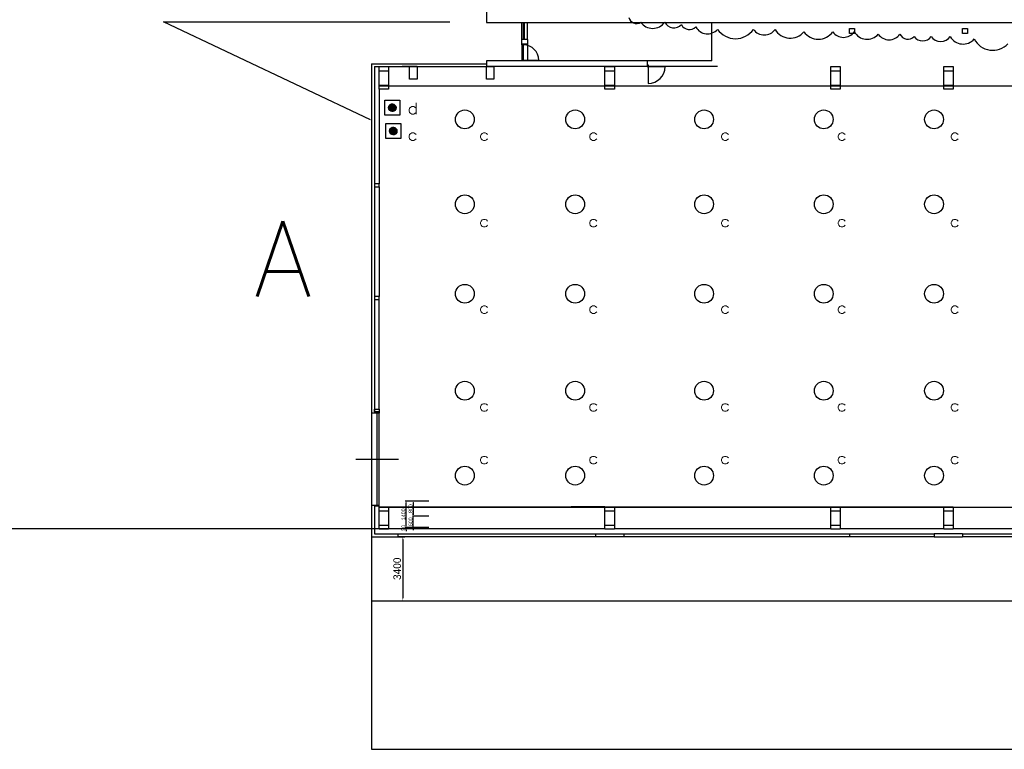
# Model space of a CAD drawing. Header units: millimetres. Extents: x -1190408159 to 361788912, y -2544212749 to 93633750.
# Tile 16 of 69: x -14647 to 37670, y 5324 to 44120. Entities that reach past the tile are written whole.
import ezdxf

# ---------------------------------------------------------------- set-up
doc = ezdxf.new("R2010")
doc.units = ezdxf.units.MM
doc.header["$PDSIZE"] = -1
doc.linetypes.add('DIVIDE', pattern=[31.75, 12.7, -6.35, 0, -6.35, 0, -6.35])
doc.linetypes.add('SPOJITÁ', pattern=[0])
for name, color, linetype in [('6-TEXT', 3, 'Continuous'), ('7-ČÍSLO-OBVODU', 3, 'Continuous'), ('A-SVĚTLA-1', 5, 'Continuous'), ('DT', 5, 'Continuous'), ('KCE_POHLED', 7, 'Continuous'), ('KÓTY', 7, 'Continuous'), ('NAD', 7, 'DIVIDE'), ('OA-TENKA', 7, 'Continuous'), ('OBVOD', 7, 'Continuous'), ('OTVORY', 1, 'Continuous'), ('rt_KOTY_50', 154, 'SPOJITÁ'), ('SKELET', 6, 'Continuous'), ('TECHNOLOGIE', 150, 'Continuous'), ('TEXT-OVLÁDÁNÍ', 3, 'Continuous')]:
    doc.layers.add(name, color=color, linetype=linetype)
doc.styles.add('ROMANS', font='romans.shx')
doc.styles.add('rt_Linde1', font='txt')
doc.dimstyles.new('Linde_100', dxfattribs={"dimscale": 100, "dimtxt": 4, "dimasz": 1.5, "dimexe": 1, "dimexo": 1, "dimgap": 1, "dimtad": 1, "dimtoh": 1, "dimrnd": 0.2, "dimzin": 9, "dimtxsty": 'rt_Linde1', "dimcen": 0, "dimazin": 2, "dimtfac": 1, "dimtix": 1, "dimtmove": 0, "dimatfit": 1, "dimfxl": 1, "dimfrac": 2, "dimtolj": 1, "dimtzin": 0, "dimarcsym": 0})
doc.dimstyles.new('Linde_50', dxfattribs={"dimscale": 50, "dimtxt": 4, "dimasz": 1.5, "dimexe": 1, "dimexo": 1, "dimgap": 1, "dimtad": 1, "dimtoh": 1, "dimrnd": 0.2, "dimzin": 9, "dimtxsty": 'rt_Linde1', "dimcen": 0, "dimazin": 2, "dimtfac": 1, "dimtix": 1, "dimtmove": 0, "dimatfit": 1, "dimfxl": 1, "dimfrac": 2, "dimtolj": 1, "dimtzin": 0, "dimarcsym": 0})

# ---------------------------------------------------------------- blocks, each defined once
blk = doc.blocks.new('*D1277')
at = {"layer": 'Defpoints', "color": 0, "linetype": 'ByBlock', "ltscale": 2, "transparency": 16777216}
for p in [(5889, 18524), (7136, 18524), (7136, 17124)]:
    blk.add_point(p, dxfattribs=at)
at = {"layer": 'rt_KOTY_50', "color": 0, "linetype": 'ByBlock', "lineweight": -2, "ltscale": 2, "transparency": 16777216}
for p, q in [((7086, 18524), (5839, 18524)), ((5889, 17199), (5889, 18449)), ((7086, 17124), (5839, 17124))]:
    blk.add_line(p, q, dxfattribs=at)
at = {"layer": 'rt_KOTY_50', "color": 0, "linetype": 'ByBlock', "ltscale": 2, "transparency": 16777216}
for points in [[(5877, 18449), (5902, 18449), (5889, 18524)], [(5877, 17199), (5902, 17199), (5889, 17124)]]:
    blk.add_solid(points, dxfattribs=at)
at = {"layer": 'rt_KOTY_50', "color": 0, "linetype": 'ByBlock', "ltscale": 2, "transparency": 16777216, "insert": (5739, 17824), "char_height": 200, "attachment_point": 5, "rotation": 90, "style": 'rt_Linde1'}
blk.add_mtext('\\A1;1400', dxfattribs=at)
blk = doc.blocks.new('*D1291')
at = {"layer": 'Defpoints', "color": 0, "linetype": 'ByBlock', "lineweight": 80, "ltscale": 2}
for p in [(-1157213, 17074), (5889, 17074), (7136, 17124)]:
    blk.add_point(p, dxfattribs=at)
at = {"layer": 'rt_KOTY_50', "color": 0, "linetype": 'ByBlock', "lineweight": -2, "ltscale": 2}
for p, q in [((5889, 17199), (5889, 17274)), ((-1157163, 17074), (5939, 17074)), ((7086, 17124), (5839, 17124)), ((5889, 17124), (5889, 17074)), ((5889, 16999), (5889, 16924))]:
    blk.add_line(p, q, dxfattribs=at)
at = {"layer": 'rt_KOTY_50', "color": 0, "linetype": 'ByBlock', "lineweight": 80, "ltscale": 2}
for points in [[(5877, 17199), (5902, 17199), (5889, 17124)], [(5877, 16999), (5902, 16999), (5889, 17074)]]:
    blk.add_solid(points, dxfattribs=at)
at = {"layer": 'rt_KOTY_50', "color": 0, "linetype": 'ByBlock', "ltscale": 2, "insert": (5739, 17099), "char_height": 200, "attachment_point": 5, "rotation": 90, "style": 'rt_Linde1'}
blk.add_mtext('\\A1;50', dxfattribs=at)
blk = doc.blocks.new('*D1278')
at = {"layer": 'Defpoints', "color": 0, "linetype": 'ByBlock', "ltscale": 2, "transparency": 16777216}
for p in [(7136, 18524), (6269, 17724), (7136, 17724)]:
    blk.add_point(p, dxfattribs=at)
at = {"layer": 'rt_KOTY_50', "color": 0, "linetype": 'ByBlock', "lineweight": -2, "ltscale": 2, "transparency": 16777216}
for p, q in [((7086, 18524), (6219, 18524)), ((6269, 18449), (6269, 17799)), ((7086, 17724), (6219, 17724))]:
    blk.add_line(p, q, dxfattribs=at)
at = {"layer": 'rt_KOTY_50', "color": 0, "linetype": 'ByBlock', "ltscale": 2, "transparency": 16777216}
for points in [[(6257, 18449), (6282, 18449), (6269, 18524)], [(6257, 17799), (6282, 17799), (6269, 17724)]]:
    blk.add_solid(points, dxfattribs=at)
at = {"layer": 'rt_KOTY_50', "color": 0, "linetype": 'ByBlock', "ltscale": 2, "transparency": 16777216, "insert": (6119, 18124), "char_height": 200, "attachment_point": 5, "rotation": 90, "style": 'rt_Linde1'}
blk.add_mtext('\\A1;800', dxfattribs=at)
blk = doc.blocks.new('*D1279')
at = {"layer": 'Defpoints', "color": 0, "linetype": 'ByBlock', "ltscale": 2, "transparency": 16777216}
for p in [(6269, 17724), (7136, 17724), (7136, 17124)]:
    blk.add_point(p, dxfattribs=at)
at = {"layer": 'rt_KOTY_50', "color": 0, "linetype": 'ByBlock', "lineweight": -2, "ltscale": 2, "transparency": 16777216}
for p, q in [((6269, 17799), (6269, 17874)), ((7086, 17724), (6219, 17724)), ((6269, 17124), (6269, 17724)), ((7086, 17124), (6219, 17124)), ((6269, 17049), (6269, 16974))]:
    blk.add_line(p, q, dxfattribs=at)
at = {"layer": 'rt_KOTY_50', "color": 0, "linetype": 'ByBlock', "ltscale": 2, "transparency": 16777216}
for points in [[(6257, 17799), (6282, 17799), (6269, 17724)], [(6257, 17049), (6282, 17049), (6269, 17124)]]:
    blk.add_solid(points, dxfattribs=at)
at = {"layer": 'rt_KOTY_50', "color": 0, "linetype": 'ByBlock', "ltscale": 2, "transparency": 16777216, "insert": (6119, 17424), "char_height": 200, "attachment_point": 5, "rotation": 90, "style": 'rt_Linde1'}
blk.add_mtext('\\A1;600', dxfattribs=at)
blk = doc.blocks.new('*D1292')
at = {"layer": 'Defpoints', "color": 0, "linetype": 'ByBlock', "ltscale": 2, "transparency": 16777216}
for p in [(4051, 16624), (4051, 13224), (5711, 13224)]:
    blk.add_point(p, dxfattribs=at)
at = {"layer": 'rt_KOTY_50', "color": 0, "linetype": 'ByBlock', "lineweight": -2, "ltscale": 2, "transparency": 16777216}
for p, q in [((4151, 16624), (5811, 16624)), ((5711, 16474), (5711, 13374)), ((4151, 13224), (5811, 13224))]:
    blk.add_line(p, q, dxfattribs=at)
at = {"layer": 'rt_KOTY_50', "color": 0, "linetype": 'ByBlock', "ltscale": 2, "transparency": 16777216}
for points in [[(5686, 16474), (5736, 16474), (5711, 16624)], [(5686, 13374), (5736, 13374), (5711, 13224)]]:
    blk.add_solid(points, dxfattribs=at)
at = {"layer": 'rt_KOTY_50', "color": 0, "linetype": 'ByBlock', "ltscale": 2, "transparency": 16777216, "insert": (5411, 14924), "char_height": 400, "attachment_point": 5, "rotation": 90, "style": 'rt_Linde1'}
blk.add_mtext('\\A1;3400', dxfattribs=at)
blk = doc.blocks.new('B_ZVTLAC')
at = {"layer": 'DT'}
for p, q in [((-100, 0), (-100, 200)), ((-100, 200), (100, 200)), ((-50, 97), (3, 150)), ((-50, 101), (-1, 150)), ((-50, 106), (-6, 150)), ((-49, 89), (11, 149)), ((-49, 93), (7, 149)), ((-49, 112), (-12, 149)), ((-48, 85), (15, 148)), ((-47, 82), (18, 147)), ((-47, 118), (-18, 147)), ((-45, 79), (21, 145)), ((-44, 76), (24, 144)), ((-42, 73), (27, 142)), ((-42, 128), (-28, 142)), ((-40, 71), (29, 140)), ((-38, 68), (32, 138)), ((-36, 66), (34, 136)), ((-34, 63), (37, 134)), ((-32, 61), (39, 132)), ((100, 200), (100, 0)), ((100, 0), (-100, 0)), ((-29, 59), (41, 129)), ((-26, 58), (42, 126)), ((-24, 56), (44, 124)), ((-21, 54), (46, 121)), ((-17, 53), (47, 117)), ((-14, 52), (48, 114)), ((-10, 51), (49, 110)), ((-7, 50), (50, 107)), ((-2, 50), (50, 102)), ((2, 50), (50, 98)), ((7, 50), (50, 93)), ((13, 52), (48, 87)), ((19, 54), (46, 81)), ((30, 60), (40, 70))]:
    blk.add_line(p, q, dxfattribs=at)
blk.add_circle((0, 100), 50, dxfattribs=at)

msp = doc.modelspace()

# ---------------------------------------------------------------- linework, layer by layer
at = {"layer": '6-TEXT'}
for p, q in [((4000, 38800), (-7000, 44000)), ((-7000, 44000), (8200, 44000))]:
    msp.add_line(p, q, dxfattribs=at)
at = {"layer": '7-ČÍSLO-OBVODU'}
msp.add_lwpolyline([(17713.128, 44241.60678, 0.52056705), (18350.72249, 43986.82172, 0.52056705), (19625.67252, 43986.82172, 0.52056705), (20518.20922, 43859.37477, 0.52056705), (21283.27482, 43731.98224, 0.52056705), (22430.75374, 43604.58971, 0.52056705), (24343.29826, 43604.58971, 0.52056705), (25490.77718, 43604.58971, 0.52056705), (27020.90837, 43477.14276, 0.52056705), (28550.92009, 43477.14276, 0.52056705), (29698.39901, 43477.14276, 0.52056705), (30973.46851, 43349.75023, 0.52056705), (32120.94743, 43349.75023, 0.52056705), (32886.01303, 43222.3577, 0.52056705), (33778.43026, 43222.3577, 0.52056705), (34798.55754, 43222.3577, 0.52056705), (36073.50758, 43094.96516, 0.52056705), (37858.58098, 42840.12568, 0.52056705)], format="xyb", dxfattribs=at)
at = {"layer": 'A-SVĚTLA-1'}
for centre in [(9007.12595, 38820.07876), (14867.04042, 38820.07876), (21718.43283, 38820.07876), (21718.43283, 38820.07876), (21718.43283, 38820.07876), (28077.19574, 38820.07876), (33937.11021, 38820.07876), (9007.12595, 34305.13055), (14867.04042, 34305.13055), (21718.43283, 34305.13055), (21718.43283, 34305.13055), (28077.19574, 34305.13055), (33937.11021, 34305.13055), (9007.12595, 29546.19349), (14867.04042, 29546.19349), (21718.43283, 29546.19349), (21718.43283, 29546.19349), (28077.19574, 29546.19349), (33937.11021, 29546.19349), (9007.12595, 24390.97339), (14867.04042, 24390.97339), (21718.43283, 24390.97339), (21718.43283, 24390.97339), (28077.19574, 24390.97339), (33937.11021, 24390.97339), (9007.12595, 19876.02518), (14867.04042, 19876.02518), (21718.43283, 19876.02518), (21718.43283, 19876.02518), (28077.19574, 19876.02518), (33937.11021, 19876.02518)]:
    msp.add_circle(centre, 500, dxfattribs=at)
at = {"layer": 'KCE_POHLED', "linetype": 'ByBlock'}
for p, q in [((4451.37506, 40423.90055), (4451.37506, 35383.90055)), ((4451.37506, 35233.90055), (4451.37506, 29398.90055)), ((4451.37506, 23413.90055), (4451.37506, 29248.90055)), ((4451.37506, 23243.90055), (4451.37506, 23263.90055)), ((4451.37506, 18223.90055), (4451.37506, 18243.90055)), ((4951.37506, 17073.90055), (16451.37506, 17073.90055)), ((16951.37506, 17073.90055), (28451.37506, 17073.90055)), ((28951.37506, 17073.90055), (34451.37506, 17073.90055)), ((34951.37506, 17073.90055), (46451.37506, 17073.90055))]:
    msp.add_line(p, q, dxfattribs=at)
at = {"layer": 'KÓTY', "color": 0, "linetype": 'ByBlock', "ltscale": 2}
for p, q in [((10150.52624, 41923.90055), (10151.37506, 41623.90055)), ((4051.37506, 16623.90055), (4051.37506, 5323.90055)), ((4051.37506, 5323.90055), (188713.36955, 5323.90055))]:
    msp.add_line(p, q, dxfattribs=at)
at = {"layer": 'KÓTY', "linetype": 'ByBlock', "ltscale": 2}
for p, q in [((4051.37506, 41773.90055), (10150.95065, 41773.90055)), ((4201.37506, 41623.90055), (10151.37506, 41623.90055)), ((6473.52306, 41623.90055), (6416.16652, 41623.90055)), ((6473.52306, 41623.90055), (6473.52306, 41523.90055))]:
    msp.add_line(p, q, dxfattribs=at)
at = {"layer": 'KÓTY', "color": 1, "linetype": 'ByBlock', "ltscale": 2}
for p, q in [((4051.37506, 16623.90055), (4051.37506, 13223.90055)), ((4051.37506, 13223.90055), (162659.70548, 13223.90055))]:
    msp.add_line(p, q, dxfattribs=at)
at = {"layer": 'NAD', "linetype": 'ByBlock'}
for p, q in [((12331.37506, 42823.90055), (12331.37506, 41923.90055)), ((4051.37506, 23193.90055), (4051.37506, 18293.90055))]:
    msp.add_line(p, q, dxfattribs=at)
at = {"layer": 'NAD', "color": 0, "linetype": 'ByBlock'}
for p, q in [((19695.27114, 41923.90055), (18695.27114, 41923.90055)), ((18745.27114, 41623.90055), (19645.27114, 41623.90055))]:
    msp.add_line(p, q, dxfattribs=at)
at = {"layer": 'OA-TENKA', "linetype": 'ByBlock', "ltscale": 75}
for p, q in [((4451.37506, 40599.29047), (143501.37506, 40599.29047)), ((4451.37506, 18207.81609), (143501.37506, 18207.81609))]:
    msp.add_line(p, q, dxfattribs=at)
at = {"layer": 'OBVOD', "linetype": 'ByBlock'}
for p, q in [((10151.37506, 45818.90055), (10151.37506, 43973.90055)), ((10151.37506, 43973.90055), (22131.37506, 43973.90055)), ((22131.37506, 43973.90055), (44311.37506, 43973.90055)), ((22131.37506, 41923.90055), (22131.37506, 43973.90055)), ((22431.37506, 43973.90055), (44311.37506, 43973.90055)), ((12331.37506, 43073.90055), (12031.37506, 43073.90055)), ((12031.37506, 42773.90055), (12031.37506, 43073.90055)), ((12331.37506, 43073.90055), (12331.37506, 42823.90055)), ((12131.37506, 42773.90055), (12031.37506, 42773.90055)), ((12331.37506, 42823.90055), (12131.37506, 42823.90055)), ((12131.37506, 42773.90055), (12131.37506, 42823.90055)), ((12031.37506, 41973.90055), (12031.37506, 41923.90055)), ((12131.37506, 41973.90055), (12031.37506, 41973.90055)), ((12131.37506, 41973.90055), (12131.37506, 41923.90055)), ((22131.37506, 41923.90055), (12131.37506, 41923.90055)), ((4051.37506, 41773.90055), (4051.37506, 23193.90055)), ((4201.37506, 41623.90055), (4201.37506, 23243.90055)), ((4451.37506, 23193.90055), (4051.37506, 23193.90055)), ((4451.37506, 23243.90055), (4201.37506, 23243.90055)), ((4451.37506, 23243.90055), (4451.37506, 23193.90055)), ((4051.37506, 18293.90055), (4051.37506, 16623.90055)), ((4451.37506, 18293.90055), (4051.37506, 18293.90055)), ((4201.37506, 18243.90055), (4201.37506, 16773.90055)), ((4451.37506, 18243.90055), (4201.37506, 18243.90055)), ((4451.37506, 18243.90055), (4451.37506, 18293.90055)), ((4201.37506, 16773.90055), (5451.37506, 16773.90055)), ((5451.37506, 16773.90055), (5451.37506, 16623.90055)), ((15951.37506, 16773.90055), (15951.37506, 16623.90055)), ((15951.37506, 16773.90055), (17451.37506, 16773.90055)), ((17451.37506, 16773.90055), (17451.37506, 16623.90055)), ((27951.37506, 16773.90055), (29451.37506, 16773.90055)), ((29451.37506, 16773.90055), (29451.37506, 16623.90055)), ((33951.37506, 16773.90055), (33951.37506, 16623.90055)), ((35451.37506, 16773.90055), (33951.37506, 16773.90055)), ((35451.37506, 16773.90055), (35451.37506, 16623.90055)), ((4051.37506, 16623.90055), (5451.37506, 16623.90055)), ((17451.37506, 16623.90055), (15951.37506, 16623.90055)), ((29451.37506, 16623.90055), (27951.37506, 16623.90055)), ((33951.37506, 16623.90055), (35451.37506, 16623.90055))]:
    msp.add_line(p, q, dxfattribs=at)
at = {"layer": 'OBVOD', "color": 0, "linetype": 'ByBlock'}
for p, q in [((12031.37506, 41923.90055), (10150.52624, 41923.90055)), ((19973.75822, 41923.90055), (12031.37506, 41923.90055)), ((18695.27114, 41923.90055), (18695.27114, 41723.90055)), ((6473.52306, 41623.90055), (5667.76911, 41623.90055)), ((22431.37506, 41623.90055), (10151.37506, 41623.90055)), ((18695.27114, 41723.90055), (18745.27114, 41723.90055)), ((18695.27114, 41623.90055), (18745.27114, 41623.90055)), ((18745.27114, 41723.90055), (18745.27114, 41623.90055))]:
    msp.add_line(p, q, dxfattribs=at)
at = {"layer": 'OTVORY', "linetype": 'ByBlock'}
for p, q in [((12031.37506, 43073.90055), (12031.37506, 43973.90055)), ((12131.37506, 43073.90055), (12131.37506, 43973.90055)), ((12181.37506, 43073.90055), (12181.37506, 43973.90055)), ((12331.37506, 43073.90055), (12331.37506, 43973.90055)), ((12131.37506, 42823.90055), (12031.37506, 42823.90055)), ((12031.37506, 42773.90055), (12031.37506, 41973.90055)), ((12131.37506, 41973.90055), (12131.37506, 42773.90055)), ((12131.37506, 41923.90055), (12031.37506, 41923.90055)), ((12131.37506, 41973.90055), (12931.37506, 41973.90055)), ((4351.37506, 18293.90055), (4351.37506, 23193.90055)), ((4451.37506, 18293.90055), (4451.37506, 23193.90055)), ((3217.37437, 20743.90055), (5485.37576, 20743.90055)), ((5451.37506, 16773.90055), (15951.37506, 16773.90055)), ((17451.37506, 16773.90055), (27951.37506, 16773.90055)), ((29451.37506, 16773.90055), (33951.37506, 16773.90055)), ((35451.37506, 16773.90055), (45951.37506, 16773.90055)), ((15951.37506, 16623.90055), (5451.37506, 16623.90055)), ((27951.37506, 16623.90055), (17451.37506, 16623.90055)), ((33951.37506, 16623.90055), (29451.37506, 16623.90055)), ((45951.37506, 16623.90055), (35451.37506, 16623.90055))]:
    msp.add_line(p, q, dxfattribs=at)
at = {"layer": 'OTVORY', "color": 0, "linetype": 'ByBlock'}
for p, q in [((18695.27114, 41723.90055), (18695.27114, 41623.90055)), ((18745.27114, 41623.90055), (18745.27114, 40723.90055))]:
    msp.add_line(p, q, dxfattribs=at)
at = {"layer": 'OTVORY', "linetype": 'ByBlock'}
msp.add_arc((12131.37506, 41973.90055), 800, 0, 90, dxfattribs=at)
at = {"layer": 'OTVORY', "color": 0, "linetype": 'ByBlock'}
msp.add_arc((18745.27114, 41623.90055), 900, 270, 0, dxfattribs=at)
at = {"layer": 'SKELET', "color": 0, "linetype": 'ByBlock', "ltscale": 2}
for p, q in [((4451.37506, 41403.90055), (4951.37506, 41403.90055)), ((16451.37506, 41403.90055), (16951.37506, 41403.90055)), ((4451.37506, 40643.90055), (4951.37506, 40643.90055)), ((16451.37506, 40643.90055), (16951.37506, 40643.90055))]:
    msp.add_line(p, q, dxfattribs=at)
at = {"layer": 'SKELET', "linetype": 'ByBlock', "ltscale": 2}
for p, q in [((16451.37506, 41403.90055), (16951.37506, 41403.90055)), ((28451.37506, 41403.90055), (28951.37506, 41403.90055)), ((34451.37506, 41403.90055), (34951.37506, 41403.90055)), ((16451.37506, 40643.90055), (16951.37506, 40643.90055)), ((28451.37506, 40643.90055), (28951.37506, 40643.90055)), ((34451.37506, 40643.90055), (34951.37506, 40643.90055)), ((4451.37506, 18003.90055), (4951.37506, 18003.90055)), ((16451.37506, 18003.90055), (16951.37506, 18003.90055)), ((28451.37506, 18003.90055), (28951.37506, 18003.90055)), ((34451.37506, 18003.90055), (34951.37506, 18003.90055)), ((4451.37506, 17243.90055), (4951.37506, 17243.90055)), ((16451.37506, 17243.90055), (16951.37506, 17243.90055)), ((28451.37506, 17243.90055), (28951.37506, 17243.90055)), ((34451.37506, 17243.90055), (34951.37506, 17243.90055))]:
    msp.add_line(p, q, dxfattribs=at)
for points in [[(29451.37506, 43643.90055), (29711.37506, 43643.90055), (29711.37506, 43383.90055), (29451.37506, 43383.90055)], [(35451.37506, 43643.90055), (35711.37506, 43643.90055), (35711.37506, 43383.90055), (35451.37506, 43383.90055)], [(28951.37506, 40423.90055), (28451.37506, 40423.90055), (28451.37506, 41623.90055), (28951.37506, 41623.90055)], [(34951.37506, 40423.90055), (34451.37506, 40423.90055), (34451.37506, 41623.90055), (34951.37506, 41623.90055)], [(4201.37506, 35233.90055), (4451.37506, 35233.90055), (4451.37506, 35383.90055), (4201.37506, 35383.90055)], [(4201.37506, 29248.90055), (4451.37506, 29248.90055), (4451.37506, 29398.90055), (4201.37506, 29398.90055)], [(4201.37506, 23413.90055), (4451.37506, 23413.90055), (4451.37506, 23263.90055), (4201.37506, 23263.90055)], [(4951.37506, 17023.90055), (4451.37506, 17023.90055), (4451.37506, 18223.90055), (4951.37506, 18223.90055)], [(16951.37506, 17023.90055), (16451.37506, 17023.90055), (16451.37506, 18223.90055), (16951.37506, 18223.90055)], [(28951.37506, 17023.90055), (28451.37506, 17023.90055), (28451.37506, 18223.90055), (28951.37506, 18223.90055)], [(34951.37506, 17023.90055), (34451.37506, 17023.90055), (34451.37506, 18223.90055), (34951.37506, 18223.90055)]]:
    msp.add_lwpolyline(points, close=True, dxfattribs=at)
at = {"layer": 'SKELET', "color": 0, "linetype": 'ByBlock', "ltscale": 2}
for points in [[(4951.37506, 40423.90055), (4451.37506, 40423.90055), (4451.37506, 41623.90055), (4951.37506, 41623.90055)], [(6073.52306, 40963.90055), (6073.52306, 41623.90055), (6473.52306, 41623.90055), (6473.52306, 40963.90055)], [(10151.37506, 40963.90055), (10151.37506, 41623.90055), (10551.37506, 41623.90055), (10551.37506, 40963.90055)], [(16951.37506, 40423.90055), (16451.37506, 40423.90055), (16451.37506, 41623.90055), (16951.37506, 41623.90055)]]:
    msp.add_lwpolyline(points, close=True, dxfattribs=at)
at = {"layer": 'TECHNOLOGIE', "color": 253, "linetype": 'ByBlock', "ltscale": 2}
for p, q in [((4951.37506, 18223.90055), (34955.37506, 18223.90055)), ((4951.37506, 18223.90055), (7951.37506, 18223.90055)), ((16451.37506, 18223.90055), (14651.37506, 18223.90055))]:
    msp.add_line(p, q, dxfattribs=at)

# ---------------------------------------------------------------- block references
at = {"layer": 'DT', "xscale": 4, "yscale": 4, "zscale": 4}
for p in [(5153.26429, 39040.57956), (5200, 37800)]:
    msp.add_blockref('B_ZVTLAC', p, dxfattribs=at)

# ---------------------------------------------------------------- texts
at = {"layer": '6-TEXT', "ltscale": 25, "style": 'ROMANS'}
msp.add_text('A', height=4000, dxfattribs=at).set_placement((-2200, 29400))
at = {"layer": 'TEXT-OVLÁDÁNÍ', "style": 'ROMANS', "width": 1.2}
for s, p in [('d', (5950, 39100)), ('c', (5950, 37700)), ('c', (9750, 37700)), ('c', (15550, 37700)), ('c', (22550, 37700)), ('c', (28750, 37700)), ('c', (34750, 37700)), ('c', (9750, 33100)), ('c', (15550, 33100)), ('c', (22550, 33100)), ('c', (28750, 33100)), ('c', (34750, 33100)), ('c', (9750, 28500)), ('c', (15550, 28500)), ('c', (22550, 28500)), ('c', (28750, 28500)), ('c', (34750, 28500)), ('c', (9750, 23300)), ('c', (15550, 23300)), ('c', (22550, 23300)), ('c', (28750, 23300)), ('c', (34750, 23300)), ('c', (9750, 20500)), ('c', (15550, 20500)), ('c', (22550, 20500)), ('c', (28750, 20500)), ('c', (34750, 20500))]:
    msp.add_text(s, height=600, dxfattribs=at).set_placement(p)

# ---------------------------------------------------------------- dimensions: what is measured, and where the dimension line sits
at = {"layer": 'rt_KOTY_50', "linetype": 'ByBlock', "ltscale": 2}
for base, p1, p2, picture, middle in [((5889.33374, 18523.90055), (7136.37506, 17123.90055), (7136.37506, 18523.90055), '*D1277', (5739.33374, 17823.90055)), ((6269.27425, 17723.90055), (7136.37506, 18523.90055), (7136.37506, 17723.90055), '*D1278', (6119.27425, 18123.90055)), ((6269.27425, 17723.90055), (7136.37506, 17123.90055), (7136.37506, 17723.90055), '*D1279', (6119.27425, 17423.90055)), ((5889.33374, 17073.90055), (7136.37506, 17123.90055), (-1157213.45717, 17073.90055), '*D1291', (5739.33374, 17098.90055))]:
    dim = msp.add_linear_dim(base=base, p1=p1, p2=p2, angle=90, dimstyle='Linde_50', dxfattribs=at)
    dim.commit()
    dim.dimension.update_dxf_attribs({"geometry": picture, "text_midpoint": middle})
at = {"layer": 'rt_KOTY_50', "color": 5, "linetype": 'ByBlock', "ltscale": 2}
dim = msp.add_linear_dim(base=(5710.63416, 13223.90055), p1=(4051.37506, 16623.90055), p2=(4051.37506, 13223.90055), angle=90, dimstyle='Linde_100', dxfattribs=at)
dim.commit()
dim.dimension.update_dxf_attribs({"geometry": '*D1292', "text_midpoint": (5410.63416, 14923.90055)})

doc.saveas('drawing.dxf')
